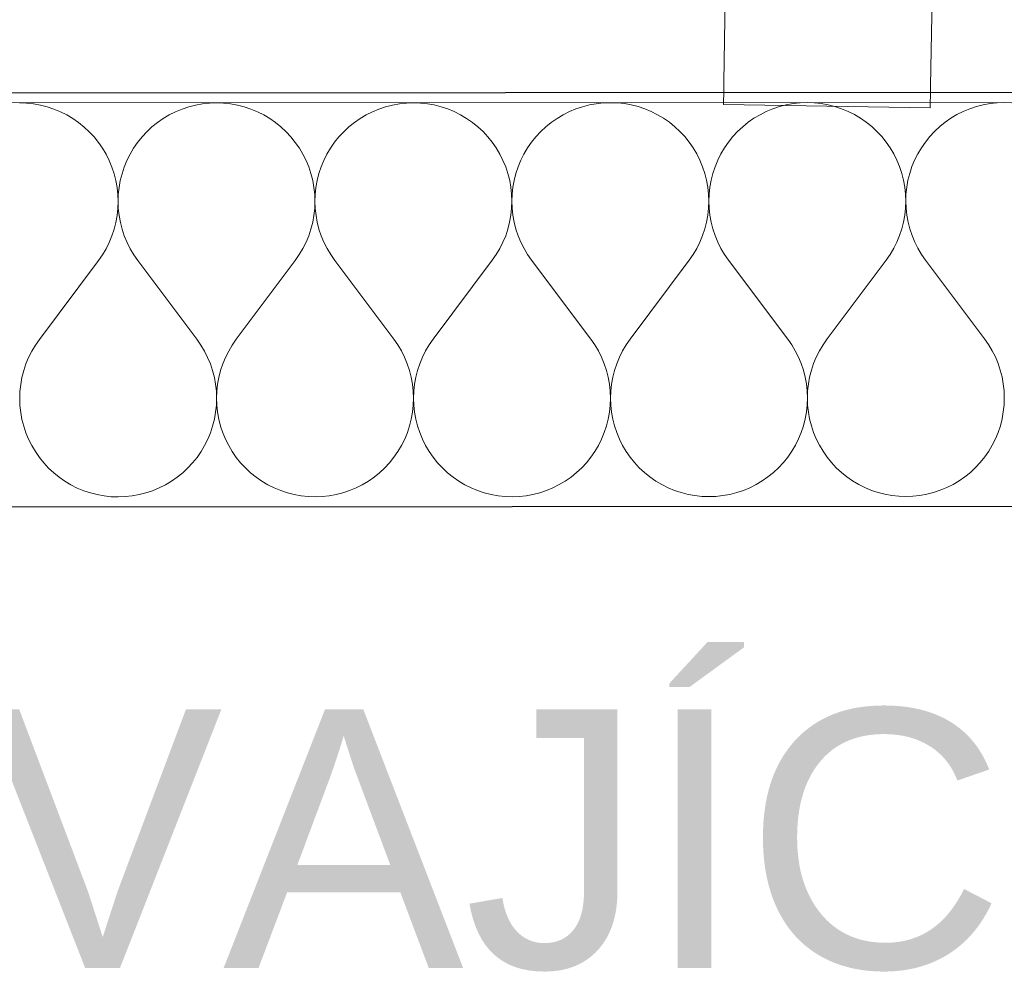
# Model space of a CAD drawing. Header units: millimetres. Extents: x -24674 to 2959, y -2716 to 20653.
# Tile 22 of 161: x -16724 to -16343, y 11 to 380. Entities that reach past the tile are written whole.
import ezdxf

# ---------------------------------------------------------------- set-up
doc = ezdxf.new("R2010")
doc.units = ezdxf.units.MM
doc.header["$MEASUREMENT"] = 0
doc.linetypes.add('Wipeout_Contour', pattern=[1000, 0, -1000])
for name, color, linetype in [('9._POHLED ZÁPADNÍ_1_2D prvky - obecné', 7, 'Continuous'), ('9._POHLED ZÁPADNÍ_1_Anotace - SP', 7, 'Continuous'), ('9._POHLED ZÁPADNÍ_1_Konstrukce - krov', 7, 'Continuous'), ('9._POHLED ZÁPADNÍ_1_Konstrukce - nosné', 7, 'Continuous'), ('9._POHLED ZÁPADNÍ_1_Nové_Konstrukce - nosné', 7, 'Continuous'), ('9._POHLED ZÁPADNÍ_1_Nové_Situace - terén', 7, 'Continuous'), ('9._POHLED ZÁPADNÍ_1_Nové_Výplně - Povrchové', 7, 'Continuous'), ('9._POHLED ZÁPADNÍ_1_Nové_Výplně – Řezové', 7, 'Continuous'), ('9._POHLED ZÁPADNÍ_1_Výplně - Povrchové', 7, 'Continuous'), ('9._POHLED ZÁPADNÍ_1_VÝTAH VAR 1', 7, 'Continuous')]:
    doc.layers.add(name, color=color, linetype=linetype)
doc.styles.add('GENEROVANÝ_STYL_1', font='txt')

# ---------------------------------------------------------------- blocks, each defined once
blk = doc.blocks.new('*X9', base_point=(-27719.5, -6043.99))
at = {"layer": '9._POHLED ZÁPADNÍ_1_Nové_Výplně – Řezové', "color": 21, "linetype": 'Continuous', "lineweight": 20, "true_color": 0xffaaaa}
for p, q in [((-16721.26, 347.63), (-16723.98, 347.72)), ((-16718.55, 347.34), (-16721.26, 347.63)), ((-16715.88, 346.85), (-16718.55, 347.34)), ((-16713.24, 346.18), (-16715.88, 346.85)), ((-16655.89, 346.88), (-16658.52, 346.21)), ((-16653.21, 347.37), (-16655.89, 346.88)), ((-16650.51, 347.66), (-16653.21, 347.37)), ((-16647.79, 347.76), (-16650.51, 347.66)), ((-16645.07, 347.66), (-16647.79, 347.76)), ((-16642.36, 347.37), (-16645.07, 347.66)), ((-16639.69, 346.89), (-16642.36, 347.37)), ((-16637.05, 346.22), (-16639.69, 346.89)), ((-16579.7, 346.92), (-16582.33, 346.24)), ((-16577.02, 347.4), (-16579.7, 346.92)), ((-16574.32, 347.7), (-16577.02, 347.4)), ((-16571.6, 347.79), (-16574.32, 347.7)), ((-16568.88, 347.7), (-16571.6, 347.79)), ((-16566.17, 347.41), (-16568.88, 347.7)), ((-16563.5, 346.93), (-16566.17, 347.41)), ((-16560.86, 346.25), (-16563.5, 346.93)), ((-16503.51, 346.96), (-16506.14, 346.28)), ((-16500.83, 347.44), (-16503.51, 346.96)), ((-16498.13, 347.73), (-16500.83, 347.44)), ((-16495.41, 347.83), (-16498.13, 347.73)), ((-16492.69, 347.73), (-16495.41, 347.83)), ((-16489.98, 347.45), (-16492.69, 347.73)), ((-16487.31, 346.96), (-16489.98, 347.45)), ((-16484.67, 346.29), (-16487.31, 346.96)), ((-16427.32, 346.99), (-16429.95, 346.32)), ((-16424.64, 347.48), (-16427.32, 346.99)), ((-16421.94, 347.77), (-16424.64, 347.48)), ((-16419.22, 347.87), (-16421.94, 347.77)), ((-16416.5, 347.77), (-16419.22, 347.87)), ((-16413.79, 347.48), (-16416.5, 347.77)), ((-16411.12, 347), (-16413.79, 347.48)), ((-16408.48, 346.33), (-16411.12, 347)), ((-16351.13, 347.03), (-16353.76, 346.35)), ((-16348.45, 347.51), (-16351.13, 347.03)), ((-16345.74, 347.81), (-16348.45, 347.51)), ((-16343.03, 347.9), (-16345.74, 347.81)), ((-16340.31, 347.81), (-16343.03, 347.9)), ((-16710.66, 345.32), (-16713.24, 346.18)), ((-16708.15, 344.28), (-16710.66, 345.32)), ((-16705.71, 343.07), (-16708.15, 344.28)), ((-16703.37, 341.68), (-16705.71, 343.07)), ((-16666.05, 343.09), (-16668.39, 341.7)), ((-16663.62, 344.3), (-16666.05, 343.09)), ((-16661.1, 345.35), (-16663.62, 344.3)), ((-16658.52, 346.21), (-16661.1, 345.35)), ((-16634.47, 345.36), (-16637.05, 346.22)), ((-16631.95, 344.32), (-16634.47, 345.36)), ((-16629.52, 343.1), (-16631.95, 344.32)), ((-16627.18, 341.72), (-16629.52, 343.1)), ((-16589.86, 343.12), (-16592.2, 341.73)), ((-16587.43, 344.34), (-16589.86, 343.12)), ((-16584.91, 345.38), (-16587.43, 344.34)), ((-16582.33, 346.24), (-16584.91, 345.38)), ((-16558.28, 345.4), (-16560.86, 346.25)), ((-16555.76, 344.36), (-16558.28, 345.4)), ((-16553.33, 343.14), (-16555.76, 344.36)), ((-16550.99, 341.75), (-16553.33, 343.14)), ((-16513.67, 343.16), (-16516.01, 341.77)), ((-16511.24, 344.38), (-16513.67, 343.16)), ((-16508.72, 345.42), (-16511.24, 344.38)), ((-16506.14, 346.28), (-16508.72, 345.42)), ((-16482.09, 345.43), (-16484.67, 346.29)), ((-16479.57, 344.39), (-16482.09, 345.43)), ((-16477.14, 343.18), (-16479.57, 344.39)), ((-16474.8, 341.79), (-16477.14, 343.18)), ((-16437.48, 343.19), (-16439.82, 341.81)), ((-16435.05, 344.41), (-16437.48, 343.19)), ((-16432.53, 345.46), (-16435.05, 344.41)), ((-16429.95, 346.32), (-16432.53, 345.46)), ((-16405.9, 345.47), (-16408.48, 346.33)), ((-16403.38, 344.43), (-16405.9, 345.47)), ((-16400.95, 343.21), (-16403.38, 344.43)), ((-16398.61, 341.82), (-16400.95, 343.21)), ((-16361.29, 343.23), (-16363.63, 341.84)), ((-16358.86, 344.45), (-16361.29, 343.23)), ((-16356.34, 345.49), (-16358.86, 344.45)), ((-16353.76, 346.35), (-16356.34, 345.49)), ((-16701.14, 340.13), (-16703.37, 341.68)), ((-16699.02, 338.42), (-16701.14, 340.13)), ((-16670.62, 340.14), (-16672.74, 338.43)), ((-16668.39, 341.7), (-16670.62, 340.14)), ((-16624.95, 340.16), (-16627.18, 341.72)), ((-16622.83, 338.46), (-16624.95, 340.16)), ((-16594.43, 340.18), (-16596.55, 338.47)), ((-16592.2, 341.73), (-16594.43, 340.18)), ((-16548.76, 340.2), (-16550.99, 341.75)), ((-16546.64, 338.49), (-16548.76, 340.2)), ((-16518.24, 340.22), (-16520.36, 338.51)), ((-16516.01, 341.77), (-16518.24, 340.22)), ((-16472.57, 340.24), (-16474.8, 341.79)), ((-16470.45, 338.53), (-16472.57, 340.24)), ((-16442.05, 340.25), (-16444.17, 338.54)), ((-16439.82, 341.81), (-16442.05, 340.25)), ((-16396.38, 340.27), (-16398.61, 341.82)), ((-16394.26, 338.57), (-16396.38, 340.27)), ((-16365.86, 340.29), (-16367.98, 338.58)), ((-16363.63, 341.84), (-16365.86, 340.29)), ((-16697.03, 336.57), (-16699.02, 338.42)), ((-16695.17, 334.58), (-16697.03, 336.57)), ((-16674.73, 336.58), (-16676.58, 334.59)), ((-16672.74, 338.43), (-16674.73, 336.58)), ((-16620.84, 336.6), (-16622.83, 338.46)), ((-16618.98, 334.61), (-16620.84, 336.6)), ((-16598.54, 336.61), (-16600.39, 334.62)), ((-16596.55, 338.47), (-16598.54, 336.61)), ((-16544.65, 336.64), (-16546.64, 338.49)), ((-16542.79, 334.65), (-16544.65, 336.64)), ((-16522.35, 336.65), (-16524.2, 334.66)), ((-16520.36, 338.51), (-16522.35, 336.65)), ((-16468.46, 336.68), (-16470.45, 338.53)), ((-16466.6, 334.69), (-16468.46, 336.68)), ((-16446.16, 336.69), (-16448.01, 334.7)), ((-16444.17, 338.54), (-16446.16, 336.69)), ((-16392.27, 336.71), (-16394.26, 338.57)), ((-16390.41, 334.72), (-16392.27, 336.71)), ((-16369.97, 336.72), (-16371.82, 334.73)), ((-16367.98, 338.58), (-16369.97, 336.72)), ((-16693.47, 332.46), (-16695.17, 334.58)), ((-16691.91, 330.22), (-16693.47, 332.46)), ((-16678.29, 332.47), (-16679.84, 330.23)), ((-16676.58, 334.59), (-16678.29, 332.47)), ((-16617.28, 332.49), (-16618.98, 334.61)), ((-16615.72, 330.26), (-16617.28, 332.49)), ((-16602.1, 332.5), (-16603.65, 330.27)), ((-16600.39, 334.62), (-16602.1, 332.5)), ((-16541.08, 332.53), (-16542.79, 334.65)), ((-16539.53, 330.3), (-16541.08, 332.53)), ((-16525.91, 332.54), (-16527.45, 330.3)), ((-16524.2, 334.66), (-16525.91, 332.54)), ((-16464.89, 332.57), (-16466.6, 334.69)), ((-16463.34, 330.33), (-16464.89, 332.57)), ((-16449.71, 332.58), (-16451.26, 330.34)), ((-16448.01, 334.7), (-16449.71, 332.58)), ((-16388.7, 332.6), (-16390.41, 334.72)), ((-16387.15, 330.37), (-16388.7, 332.6)), ((-16373.52, 332.61), (-16375.07, 330.38)), ((-16371.82, 334.73), (-16373.52, 332.61)), ((-16690.53, 327.88), (-16691.91, 330.22)), ((-16689.31, 325.45), (-16690.53, 327.88)), ((-16681.22, 327.89), (-16682.44, 325.45)), ((-16679.84, 330.23), (-16681.22, 327.89)), ((-16614.34, 327.92), (-16615.72, 330.26)), ((-16613.12, 325.49), (-16614.34, 327.92)), ((-16605.03, 327.93), (-16606.25, 325.49)), ((-16603.65, 330.27), (-16605.03, 327.93)), ((-16538.14, 327.96), (-16539.53, 330.3)), ((-16536.93, 325.52), (-16538.14, 327.96)), ((-16528.84, 327.96), (-16530.06, 325.53)), ((-16527.45, 330.3), (-16528.84, 327.96)), ((-16461.95, 327.99), (-16463.34, 330.33)), ((-16460.74, 325.56), (-16461.95, 327.99)), ((-16452.65, 328), (-16453.87, 325.56)), ((-16451.26, 330.34), (-16452.65, 328)), ((-16385.76, 328.03), (-16387.15, 330.37)), ((-16384.55, 325.6), (-16385.76, 328.03)), ((-16376.46, 328.03), (-16377.68, 325.6)), ((-16375.07, 330.38), (-16376.46, 328.03)), ((-16688.27, 322.94), (-16689.31, 325.45)), ((-16682.44, 325.45), (-16683.48, 322.94)), ((-16612.08, 322.97), (-16613.12, 325.49)), ((-16606.25, 325.49), (-16607.29, 322.98)), ((-16535.89, 323.01), (-16536.93, 325.52)), ((-16530.06, 325.53), (-16531.09, 323.01)), ((-16459.7, 323.05), (-16460.74, 325.56)), ((-16453.87, 325.56), (-16454.9, 323.05)), ((-16383.5, 323.08), (-16384.55, 325.6)), ((-16377.68, 325.6), (-16378.71, 323.09)), ((-16687.41, 320.36), (-16688.27, 322.94)), ((-16686.73, 317.72), (-16687.41, 320.36)), ((-16684.33, 320.36), (-16685, 317.72)), ((-16683.48, 322.94), (-16684.33, 320.36)), ((-16611.22, 320.39), (-16612.08, 322.97)), ((-16610.54, 317.76), (-16611.22, 320.39)), ((-16608.14, 320.39), (-16608.81, 317.76)), ((-16607.29, 322.98), (-16608.14, 320.39)), ((-16535.03, 320.43), (-16535.89, 323.01)), ((-16534.35, 317.79), (-16535.03, 320.43)), ((-16531.95, 320.43), (-16532.62, 317.79)), ((-16531.09, 323.01), (-16531.95, 320.43)), ((-16458.84, 320.47), (-16459.7, 323.05)), ((-16458.16, 317.83), (-16458.84, 320.47)), ((-16455.76, 320.47), (-16456.43, 317.83)), ((-16454.9, 323.05), (-16455.76, 320.47)), ((-16382.65, 320.5), (-16383.5, 323.08)), ((-16381.97, 317.87), (-16382.65, 320.5)), ((-16379.57, 320.5), (-16380.24, 317.87)), ((-16378.71, 323.09), (-16379.57, 320.5)), ((-16686.25, 315.04), (-16686.73, 317.72)), ((-16685, 317.72), (-16685.48, 315.04)), ((-16610.06, 315.08), (-16610.54, 317.76)), ((-16608.81, 317.76), (-16609.29, 315.08)), ((-16533.87, 315.12), (-16534.35, 317.79)), ((-16532.62, 317.79), (-16533.1, 315.12)), ((-16457.68, 315.15), (-16458.16, 317.83)), ((-16456.43, 317.83), (-16456.91, 315.15)), ((-16381.49, 315.19), (-16381.97, 317.87)), ((-16380.24, 317.87), (-16380.72, 315.19)), ((-16685.96, 312.34), (-16686.25, 315.04)), ((-16685.48, 315.04), (-16685.77, 312.34)), ((-16609.77, 312.37), (-16610.06, 315.08)), ((-16609.29, 315.08), (-16609.58, 312.37)), ((-16533.58, 312.41), (-16533.87, 315.12)), ((-16533.48, 309.69), (-16533.58, 312.41)), ((-16533.39, 312.41), (-16533.48, 309.69)), ((-16533.1, 315.12), (-16533.39, 312.41)), ((-16457.39, 312.45), (-16457.68, 315.15)), ((-16457.29, 309.73), (-16457.39, 312.45)), ((-16457.2, 312.45), (-16457.29, 309.73)), ((-16456.91, 315.15), (-16457.2, 312.45)), ((-16381.2, 312.48), (-16381.49, 315.19)), ((-16381.1, 309.77), (-16381.2, 312.48)), ((-16381.01, 312.48), (-16381.1, 309.77)), ((-16380.72, 315.19), (-16381.01, 312.48)), ((-16685.86, 309.62), (-16685.96, 312.34)), ((-16685.96, 306.9), (-16685.86, 309.62)), ((-16685.77, 312.34), (-16685.86, 309.62)), ((-16685.86, 309.62), (-16685.76, 306.9)), ((-16609.67, 309.66), (-16609.77, 312.37)), ((-16609.77, 306.94), (-16609.67, 309.66)), ((-16609.58, 312.37), (-16609.67, 309.66)), ((-16609.67, 309.66), (-16609.57, 306.94)), ((-16533.58, 306.97), (-16533.48, 309.69)), ((-16533.48, 309.69), (-16533.38, 306.97)), ((-16457.39, 307.01), (-16457.29, 309.73)), ((-16457.29, 309.73), (-16457.19, 307.01)), ((-16381.2, 307.05), (-16381.1, 309.77)), ((-16381.1, 309.77), (-16381, 307.05)), ((-16686.25, 304.2), (-16685.96, 306.9)), ((-16685.76, 306.9), (-16685.47, 304.2)), ((-16610.06, 304.23), (-16609.77, 306.94)), ((-16609.57, 306.94), (-16609.28, 304.23)), ((-16533.87, 304.27), (-16533.58, 306.97)), ((-16533.38, 306.97), (-16533.09, 304.27)), ((-16457.68, 304.31), (-16457.39, 307.01)), ((-16457.19, 307.01), (-16456.9, 304.31)), ((-16381.49, 304.34), (-16381.2, 307.05)), ((-16381, 307.05), (-16380.71, 304.34)), ((-16687.41, 298.88), (-16686.74, 301.52)), ((-16686.74, 301.52), (-16686.25, 304.2)), ((-16685.47, 304.2), (-16684.98, 301.52)), ((-16684.98, 301.52), (-16684.31, 298.88)), ((-16611.22, 298.92), (-16610.55, 301.56)), ((-16610.55, 301.56), (-16610.06, 304.23)), ((-16609.28, 304.23), (-16608.79, 301.56)), ((-16608.79, 301.56), (-16608.12, 298.92)), ((-16535.03, 298.96), (-16534.36, 301.59)), ((-16534.36, 301.59), (-16533.87, 304.27)), ((-16533.09, 304.27), (-16532.6, 301.59)), ((-16532.6, 301.59), (-16531.93, 298.96)), ((-16458.84, 298.99), (-16458.17, 301.63)), ((-16458.17, 301.63), (-16457.68, 304.31)), ((-16456.9, 304.31), (-16456.41, 301.63)), ((-16456.41, 301.63), (-16455.74, 298.99)), ((-16382.65, 299.03), (-16381.98, 301.66)), ((-16381.98, 301.66), (-16381.49, 304.34)), ((-16380.71, 304.34), (-16380.22, 301.67)), ((-16380.22, 301.67), (-16379.55, 299.03)), ((-16688.27, 296.3), (-16687.41, 298.88)), ((-16684.31, 298.88), (-16683.45, 296.3)), ((-16612.08, 296.34), (-16611.22, 298.92)), ((-16608.12, 298.92), (-16607.26, 296.34)), ((-16535.89, 296.37), (-16535.03, 298.96)), ((-16531.93, 298.96), (-16531.07, 296.38)), ((-16459.7, 296.41), (-16458.84, 298.99)), ((-16455.74, 298.99), (-16454.87, 296.41)), ((-16383.51, 296.45), (-16382.65, 299.03)), ((-16379.55, 299.03), (-16378.68, 296.45)), ((-16690.53, 291.36), (-16689.31, 293.79)), ((-16689.31, 293.79), (-16688.27, 296.3)), ((-16683.45, 296.3), (-16682.4, 293.79)), ((-16682.4, 293.79), (-16681.18, 291.36)), ((-16614.34, 291.39), (-16613.12, 293.83)), ((-16613.12, 293.83), (-16612.08, 296.34)), ((-16607.26, 296.34), (-16606.21, 293.83)), ((-16606.21, 293.83), (-16604.99, 291.4)), ((-16538.15, 291.43), (-16536.93, 293.86)), ((-16536.93, 293.86), (-16535.89, 296.37)), ((-16531.07, 296.38), (-16530.02, 293.87)), ((-16530.02, 293.87), (-16528.8, 291.43)), ((-16461.96, 291.47), (-16460.74, 293.9)), ((-16460.74, 293.9), (-16459.7, 296.41)), ((-16454.87, 296.41), (-16453.83, 293.9)), ((-16453.83, 293.9), (-16452.61, 291.47)), ((-16385.77, 291.5), (-16384.55, 293.93)), ((-16384.55, 293.93), (-16383.51, 296.45)), ((-16378.68, 296.45), (-16377.64, 293.94)), ((-16377.64, 293.94), (-16376.42, 291.51)), ((-16691.92, 289.02), (-16690.53, 291.36)), ((-16681.18, 291.36), (-16679.79, 289.02)), ((-16615.73, 289.05), (-16614.34, 291.39)), ((-16604.99, 291.4), (-16603.6, 289.06)), ((-16539.54, 289.09), (-16538.15, 291.43)), ((-16528.8, 291.43), (-16527.41, 289.1)), ((-16463.35, 289.13), (-16461.96, 291.47)), ((-16452.61, 291.47), (-16451.22, 289.13)), ((-16387.16, 289.16), (-16385.77, 291.5)), ((-16376.42, 291.51), (-16375.03, 289.17)), ((-16693.47, 286.78), (-16716.32, 256.3)), ((-16693.47, 286.78), (-16691.92, 289.02)), ((-16679.79, 289.02), (-16678.23, 286.79)), ((-16678.23, 286.79), (-16655.36, 256.33)), ((-16617.28, 286.82), (-16640.12, 256.33)), ((-16617.28, 286.82), (-16615.73, 289.05)), ((-16603.6, 289.06), (-16602.04, 286.83)), ((-16602.04, 286.83), (-16579.17, 256.36)), ((-16541.09, 286.86), (-16563.93, 256.37)), ((-16541.09, 286.86), (-16539.54, 289.09)), ((-16527.41, 289.1), (-16525.85, 286.86)), ((-16525.85, 286.86), (-16502.98, 256.4)), ((-16464.9, 286.89), (-16487.74, 256.41)), ((-16464.9, 286.89), (-16463.35, 289.13)), ((-16451.22, 289.13), (-16449.66, 286.9)), ((-16449.66, 286.9), (-16426.79, 256.43)), ((-16388.71, 286.93), (-16411.55, 256.44)), ((-16388.71, 286.93), (-16387.16, 289.16)), ((-16375.03, 289.17), (-16373.47, 286.94)), ((-16373.47, 286.94), (-16350.6, 256.47)), ((-16716.32, 256.3), (-16717.87, 254.06)), ((-16653.81, 254.09), (-16655.36, 256.33)), ((-16640.12, 256.33), (-16641.68, 254.1)), ((-16577.62, 254.13), (-16579.17, 256.36)), ((-16563.93, 256.37), (-16565.49, 254.14)), ((-16501.43, 254.17), (-16502.98, 256.4)), ((-16487.74, 256.41), (-16489.3, 254.17)), ((-16425.24, 254.2), (-16426.79, 256.43)), ((-16411.55, 256.44), (-16413.11, 254.21)), ((-16349.05, 254.24), (-16350.6, 256.47)), ((-16719.26, 251.72), (-16720.48, 249.29)), ((-16717.87, 254.06), (-16719.26, 251.72)), ((-16652.42, 251.75), (-16653.81, 254.09)), ((-16651.2, 249.32), (-16652.42, 251.75)), ((-16643.07, 251.76), (-16644.29, 249.33)), ((-16641.68, 254.1), (-16643.07, 251.76)), ((-16576.23, 251.79), (-16577.62, 254.13)), ((-16575.01, 249.36), (-16576.23, 251.79)), ((-16566.88, 251.8), (-16568.09, 249.36)), ((-16565.49, 254.14), (-16566.88, 251.8)), ((-16500.04, 251.83), (-16501.43, 254.17)), ((-16498.82, 249.4), (-16500.04, 251.83)), ((-16490.69, 251.83), (-16491.9, 249.4)), ((-16489.3, 254.17), (-16490.69, 251.83)), ((-16423.85, 251.86), (-16425.24, 254.2)), ((-16422.62, 249.43), (-16423.85, 251.86)), ((-16414.5, 251.87), (-16415.71, 249.44)), ((-16413.11, 254.21), (-16414.5, 251.87)), ((-16347.66, 251.9), (-16349.05, 254.24)), ((-16346.43, 249.47), (-16347.66, 251.9)), ((-16720.48, 249.29), (-16721.52, 246.78)), ((-16650.15, 246.81), (-16651.2, 249.32)), ((-16644.29, 249.33), (-16645.33, 246.81)), ((-16573.96, 246.85), (-16575.01, 249.36)), ((-16568.09, 249.36), (-16569.14, 246.85)), ((-16497.77, 246.88), (-16498.82, 249.4)), ((-16491.9, 249.4), (-16492.95, 246.89)), ((-16421.58, 246.92), (-16422.62, 249.43)), ((-16415.71, 249.44), (-16416.76, 246.92)), ((-16345.39, 246.96), (-16346.43, 249.47)), ((-16722.38, 244.2), (-16723.05, 241.56)), ((-16721.52, 246.78), (-16722.38, 244.2)), ((-16649.29, 244.23), (-16650.15, 246.81)), ((-16648.61, 241.6), (-16649.29, 244.23)), ((-16646.19, 244.23), (-16646.86, 241.6)), ((-16645.33, 246.81), (-16646.19, 244.23)), ((-16573.1, 244.27), (-16573.96, 246.85)), ((-16572.42, 241.63), (-16573.1, 244.27)), ((-16570, 244.27), (-16570.67, 241.63)), ((-16569.14, 246.85), (-16570, 244.27)), ((-16496.91, 244.3), (-16497.77, 246.88)), ((-16496.23, 241.67), (-16496.91, 244.3)), ((-16493.81, 244.31), (-16494.48, 241.67)), ((-16492.95, 246.89), (-16493.81, 244.31)), ((-16420.72, 244.34), (-16421.58, 246.92)), ((-16420.04, 241.71), (-16420.72, 244.34)), ((-16417.62, 244.34), (-16418.29, 241.71)), ((-16416.76, 246.92), (-16417.62, 244.34)), ((-16344.53, 244.38), (-16345.39, 246.96)), ((-16343.85, 241.74), (-16344.53, 244.38)), ((-16723.05, 241.56), (-16723.53, 238.88)), ((-16648.13, 238.92), (-16648.61, 241.6)), ((-16646.86, 241.6), (-16647.34, 238.92)), ((-16571.94, 238.96), (-16572.42, 241.63)), ((-16570.67, 241.63), (-16571.15, 238.96)), ((-16495.75, 238.99), (-16496.23, 241.67)), ((-16494.48, 241.67), (-16494.96, 238.99)), ((-16419.56, 239.03), (-16420.04, 241.71)), ((-16418.29, 241.71), (-16418.77, 239.03)), ((-16343.37, 239.07), (-16343.85, 241.74)), ((-16723.53, 238.88), (-16723.83, 236.18)), ((-16647.83, 236.21), (-16648.13, 238.92)), ((-16647.73, 233.5), (-16647.83, 236.21)), ((-16647.64, 236.21), (-16647.73, 233.5)), ((-16647.34, 238.92), (-16647.64, 236.21)), ((-16571.64, 236.25), (-16571.94, 238.96)), ((-16571.54, 233.53), (-16571.64, 236.25)), ((-16571.45, 236.25), (-16571.54, 233.53)), ((-16571.15, 238.96), (-16571.45, 236.25)), ((-16495.45, 236.29), (-16495.75, 238.99)), ((-16495.35, 233.57), (-16495.45, 236.29)), ((-16495.25, 236.29), (-16495.35, 233.57)), ((-16494.96, 238.99), (-16495.25, 236.29)), ((-16419.26, 236.32), (-16419.56, 239.03)), ((-16419.16, 233.61), (-16419.26, 236.32)), ((-16419.06, 236.32), (-16419.16, 233.61)), ((-16418.77, 239.03), (-16419.06, 236.32)), ((-16343.07, 236.36), (-16343.37, 239.07)), ((-16342.97, 233.64), (-16343.07, 236.36)), ((-16723.83, 236.18), (-16723.92, 233.46)), ((-16723.92, 233.46), (-16723.83, 230.74)), ((-16647.83, 230.78), (-16647.73, 233.5)), ((-16647.73, 233.5), (-16647.64, 230.78)), ((-16571.64, 230.81), (-16571.54, 233.53)), ((-16571.54, 233.53), (-16571.45, 230.81)), ((-16495.45, 230.85), (-16495.35, 233.57)), ((-16495.35, 233.57), (-16495.26, 230.85)), ((-16419.26, 230.89), (-16419.16, 233.61)), ((-16419.16, 233.61), (-16419.06, 230.89)), ((-16343.07, 230.92), (-16342.97, 233.64)), ((-16723.83, 230.74), (-16723.54, 228.04)), ((-16648.12, 228.07), (-16647.83, 230.78)), ((-16647.64, 230.78), (-16647.35, 228.07)), ((-16571.92, 228.11), (-16571.64, 230.81)), ((-16571.45, 230.81), (-16571.16, 228.11)), ((-16495.73, 228.15), (-16495.45, 230.85)), ((-16495.26, 230.85), (-16494.96, 228.15)), ((-16419.54, 228.18), (-16419.26, 230.89)), ((-16419.06, 230.89), (-16418.77, 228.18)), ((-16343.35, 228.22), (-16343.07, 230.92)), ((-16723.54, 228.04), (-16723.05, 225.36)), ((-16723.05, 225.36), (-16722.38, 222.72)), ((-16649.27, 222.76), (-16648.6, 225.39)), ((-16648.6, 225.39), (-16648.12, 228.07)), ((-16647.35, 228.07), (-16646.86, 225.4)), ((-16646.86, 225.4), (-16646.19, 222.76)), ((-16573.07, 222.79), (-16572.4, 225.43)), ((-16572.4, 225.43), (-16571.92, 228.11)), ((-16571.16, 228.11), (-16570.67, 225.43)), ((-16570.67, 225.43), (-16570, 222.8)), ((-16496.88, 222.83), (-16496.21, 225.47)), ((-16496.21, 225.47), (-16495.73, 228.15)), ((-16494.96, 228.15), (-16494.48, 225.47)), ((-16494.48, 225.47), (-16493.81, 222.83)), ((-16420.69, 222.87), (-16420.02, 225.5)), ((-16420.02, 225.5), (-16419.54, 228.18)), ((-16418.77, 228.18), (-16418.29, 225.5)), ((-16418.29, 225.5), (-16417.62, 222.87)), ((-16344.5, 222.9), (-16343.83, 225.54)), ((-16343.83, 225.54), (-16343.35, 228.22)), ((-16722.38, 222.72), (-16721.52, 220.14)), ((-16650.12, 220.18), (-16649.27, 222.76)), ((-16646.19, 222.76), (-16645.33, 220.18)), ((-16573.93, 220.21), (-16573.07, 222.79)), ((-16570, 222.8), (-16569.14, 220.21)), ((-16497.74, 220.25), (-16496.88, 222.83)), ((-16493.81, 222.83), (-16492.95, 220.25)), ((-16421.55, 220.29), (-16420.69, 222.87)), ((-16417.62, 222.87), (-16416.76, 220.29)), ((-16345.36, 220.32), (-16344.5, 222.9)), ((-16721.52, 220.14), (-16720.48, 217.63)), ((-16720.48, 217.63), (-16719.26, 215.19)), ((-16652.38, 215.23), (-16651.16, 217.66)), ((-16651.16, 217.66), (-16650.12, 220.18)), ((-16645.33, 220.18), (-16644.29, 217.66)), ((-16644.29, 217.66), (-16643.07, 215.23)), ((-16576.19, 215.26), (-16574.97, 217.7)), ((-16574.97, 217.7), (-16573.93, 220.21)), ((-16569.14, 220.21), (-16568.1, 217.7)), ((-16568.1, 217.7), (-16566.88, 215.27)), ((-16500, 215.3), (-16498.78, 217.73)), ((-16498.78, 217.73), (-16497.74, 220.25)), ((-16492.95, 220.25), (-16491.91, 217.74)), ((-16491.91, 217.74), (-16490.69, 215.3)), ((-16423.8, 215.34), (-16422.59, 217.77)), ((-16422.59, 217.77), (-16421.55, 220.29)), ((-16416.76, 220.29), (-16415.72, 217.77)), ((-16415.72, 217.77), (-16414.5, 215.34)), ((-16347.61, 215.37), (-16346.4, 217.81)), ((-16346.4, 217.81), (-16345.36, 220.32)), ((-16719.26, 215.19), (-16717.87, 212.86)), ((-16653.76, 212.89), (-16652.38, 215.23)), ((-16643.07, 215.23), (-16641.68, 212.89)), ((-16577.57, 212.92), (-16576.19, 215.26)), ((-16566.88, 215.27), (-16565.49, 212.93)), ((-16501.38, 212.96), (-16500, 215.3)), ((-16490.69, 215.3), (-16489.3, 212.97)), ((-16425.19, 213), (-16423.8, 215.34)), ((-16414.5, 215.34), (-16413.11, 213)), ((-16349, 213.03), (-16347.61, 215.37)), ((-16717.87, 212.86), (-16716.32, 210.62)), ((-16716.32, 210.62), (-16714.62, 208.5)), ((-16657.02, 208.53), (-16655.31, 210.65)), ((-16655.31, 210.65), (-16653.76, 212.89)), ((-16641.68, 212.89), (-16640.13, 210.66)), ((-16640.13, 210.66), (-16638.43, 208.54)), ((-16580.83, 208.57), (-16579.12, 210.69)), ((-16579.12, 210.69), (-16577.57, 212.92)), ((-16565.49, 212.93), (-16563.94, 210.69)), ((-16563.94, 210.69), (-16562.23, 208.58)), ((-16504.64, 208.6), (-16502.93, 210.72)), ((-16502.93, 210.72), (-16501.38, 212.96)), ((-16489.3, 212.97), (-16487.75, 210.73)), ((-16487.75, 210.73), (-16486.04, 208.61)), ((-16428.45, 208.64), (-16426.74, 210.76)), ((-16426.74, 210.76), (-16425.19, 213)), ((-16413.11, 213), (-16411.56, 210.77)), ((-16411.56, 210.77), (-16409.85, 208.65)), ((-16352.26, 208.68), (-16350.55, 210.8)), ((-16350.55, 210.8), (-16349, 213.03)), ((-16714.62, 208.5), (-16712.76, 206.51)), ((-16712.76, 206.51), (-16710.77, 204.66)), ((-16660.86, 204.68), (-16658.87, 206.54)), ((-16658.87, 206.54), (-16657.02, 208.53)), ((-16638.43, 208.54), (-16636.57, 206.55)), ((-16636.57, 206.55), (-16634.58, 204.69)), ((-16584.67, 204.72), (-16582.68, 206.57)), ((-16582.68, 206.57), (-16580.83, 208.57)), ((-16562.23, 208.58), (-16560.38, 206.58)), ((-16560.38, 206.58), (-16558.39, 204.73)), ((-16508.48, 204.76), (-16506.49, 206.61)), ((-16506.49, 206.61), (-16504.64, 208.6)), ((-16486.04, 208.61), (-16484.19, 206.62)), ((-16484.19, 206.62), (-16482.2, 204.77)), ((-16432.29, 204.79), (-16430.3, 206.65)), ((-16430.3, 206.65), (-16428.45, 208.64)), ((-16409.85, 208.65), (-16408, 206.66)), ((-16408, 206.66), (-16406.01, 204.8)), ((-16356.1, 204.83), (-16354.11, 206.68)), ((-16354.11, 206.68), (-16352.26, 208.68)), ((-16710.77, 204.66), (-16708.65, 202.95)), ((-16708.65, 202.95), (-16706.42, 201.4)), ((-16665.21, 201.42), (-16662.98, 202.97)), ((-16662.98, 202.97), (-16660.86, 204.68)), ((-16634.58, 204.69), (-16632.46, 202.99)), ((-16632.46, 202.99), (-16630.23, 201.44)), ((-16589.02, 201.46), (-16586.79, 203.01)), ((-16586.79, 203.01), (-16584.67, 204.72)), ((-16558.39, 204.73), (-16556.27, 203.02)), ((-16556.27, 203.02), (-16554.04, 201.47)), ((-16512.83, 201.49), (-16510.6, 203.05)), ((-16510.6, 203.05), (-16508.48, 204.76)), ((-16482.2, 204.77), (-16480.08, 203.06)), ((-16480.08, 203.06), (-16477.84, 201.51)), ((-16436.64, 201.53), (-16434.4, 203.08)), ((-16434.4, 203.08), (-16432.29, 204.79)), ((-16406.01, 204.8), (-16403.89, 203.1)), ((-16403.89, 203.1), (-16401.65, 201.55)), ((-16360.45, 201.57), (-16358.21, 203.12)), ((-16358.21, 203.12), (-16356.1, 204.83)), ((-16706.42, 201.4), (-16704.08, 200.01)), ((-16704.08, 200.01), (-16701.64, 198.8)), ((-16701.64, 198.8), (-16699.13, 197.76)), ((-16672.49, 197.77), (-16669.98, 198.81)), ((-16669.98, 198.81), (-16667.55, 200.03)), ((-16667.55, 200.03), (-16665.21, 201.42)), ((-16630.23, 201.44), (-16627.89, 200.05)), ((-16627.89, 200.05), (-16625.45, 198.83)), ((-16625.45, 198.83), (-16622.94, 197.79)), ((-16596.3, 197.81), (-16593.79, 198.85)), ((-16593.79, 198.85), (-16591.36, 200.07)), ((-16591.36, 200.07), (-16589.02, 201.46)), ((-16554.04, 201.47), (-16551.7, 200.09)), ((-16551.7, 200.09), (-16549.26, 198.87)), ((-16549.26, 198.87), (-16546.75, 197.83)), ((-16520.11, 197.84), (-16517.6, 198.88)), ((-16517.6, 198.88), (-16515.17, 200.1)), ((-16515.17, 200.1), (-16512.83, 201.49)), ((-16477.84, 201.51), (-16475.5, 200.12)), ((-16475.5, 200.12), (-16473.07, 198.91)), ((-16473.07, 198.91), (-16470.56, 197.87)), ((-16443.92, 197.88), (-16441.41, 198.92)), ((-16441.41, 198.92), (-16438.98, 200.14)), ((-16438.98, 200.14), (-16436.64, 201.53)), ((-16401.65, 201.55), (-16399.31, 200.16)), ((-16399.31, 200.16), (-16396.88, 198.94)), ((-16396.88, 198.94), (-16394.37, 197.9)), ((-16367.73, 197.91), (-16365.22, 198.96)), ((-16365.22, 198.96), (-16362.79, 200.18)), ((-16362.79, 200.18), (-16360.45, 201.57)), ((-16699.13, 197.76), (-16696.55, 196.9)), ((-16696.55, 196.9), (-16693.91, 196.23)), ((-16693.91, 196.23), (-16691.23, 195.74)), ((-16691.23, 195.74), (-16688.53, 195.45)), ((-16688.53, 195.45), (-16685.81, 195.36)), ((-16685.81, 195.36), (-16683.09, 195.46)), ((-16683.09, 195.46), (-16680.39, 195.75)), ((-16680.39, 195.75), (-16677.71, 196.23)), ((-16677.71, 196.23), (-16675.07, 196.91)), ((-16675.07, 196.91), (-16672.49, 197.77)), ((-16622.94, 197.79), (-16620.36, 196.93)), ((-16620.36, 196.93), (-16617.72, 196.26)), ((-16617.72, 196.26), (-16615.04, 195.78)), ((-16615.04, 195.78), (-16612.34, 195.49)), ((-16612.34, 195.49), (-16609.62, 195.39)), ((-16609.62, 195.39), (-16606.9, 195.49)), ((-16606.9, 195.49), (-16604.2, 195.79)), ((-16604.2, 195.79), (-16601.52, 196.27)), ((-16601.52, 196.27), (-16598.88, 196.94)), ((-16598.88, 196.94), (-16596.3, 197.81)), ((-16546.75, 197.83), (-16544.17, 196.97)), ((-16544.17, 196.97), (-16541.53, 196.3)), ((-16541.53, 196.3), (-16538.85, 195.82)), ((-16538.85, 195.82), (-16536.15, 195.53)), ((-16536.15, 195.53), (-16533.43, 195.43)), ((-16533.43, 195.43), (-16530.71, 195.53)), ((-16530.71, 195.53), (-16528.01, 195.82)), ((-16528.01, 195.82), (-16525.33, 196.31)), ((-16525.33, 196.31), (-16522.69, 196.98)), ((-16522.69, 196.98), (-16520.11, 197.84)), ((-16470.56, 197.87), (-16467.98, 197.01)), ((-16467.98, 197.01), (-16465.34, 196.34)), ((-16465.34, 196.34), (-16462.66, 195.85)), ((-16462.66, 195.85), (-16459.96, 195.56)), ((-16459.96, 195.56), (-16457.24, 195.47)), ((-16457.24, 195.47), (-16454.52, 195.57)), ((-16454.52, 195.57), (-16451.82, 195.86)), ((-16451.82, 195.86), (-16449.14, 196.34)), ((-16449.14, 196.34), (-16446.5, 197.02)), ((-16446.5, 197.02), (-16443.92, 197.88)), ((-16394.37, 197.9), (-16391.79, 197.04)), ((-16391.79, 197.04), (-16389.15, 196.37)), ((-16389.15, 196.37), (-16386.47, 195.89)), ((-16386.47, 195.89), (-16383.77, 195.6)), ((-16383.77, 195.6), (-16381.05, 195.5)), ((-16381.05, 195.5), (-16378.33, 195.6)), ((-16378.33, 195.6), (-16375.62, 195.9)), ((-16375.62, 195.9), (-16372.95, 196.38)), ((-16372.95, 196.38), (-16370.31, 197.05)), ((-16370.31, 197.05), (-16367.73, 197.91))]:
    blk.add_line(p, q, dxfattribs=at)

msp = doc.modelspace()

# ---------------------------------------------------------------- hatches: boundary and pattern name
at = {"layer": '9._POHLED ZÁPADNÍ_1_Nové_Situace - terén', "linetype": 'Continuous', "lineweight": 0, "true_color": 0xfed4d4}
msp.add_hatch(color=254, dxfattribs=at).paths.add_polyline_path([(-20142.43, 2682.34), (-20183.55, 346.74), (-15902.04, 348.04), (-16017.44, 349.73), (-16015.08, 511.79), (-16234.47, 512.68), (-16235.75, 429.96), (-16395.73, 432.45), (-16394.48, 513.33), (-20103.77, 528.31), (-20103.2, 668.3), (-20031.2, 668.01), (-19999.86, 2682.35)])
msp.add_hatch(color=254, dxfattribs=at).paths.add_polyline_path([(-20142.43, 2682.34), (-20183.55, 346.74), (-15902.04, 348.04), (-16017.44, 349.73), (-16015.08, 511.79), (-16234.47, 512.68), (-16235.75, 429.96), (-16395.73, 432.45), (-16394.48, 513.33), (-20103.77, 528.31), (-20103.2, 668.3), (-20031.2, 668.01), (-19999.86, 2682.35)])

# ---------------------------------------------------------------- linework, layer by layer
at = {"layer": '9._POHLED ZÁPADNÍ_1_Nové_Situace - terén', "color": 1, "linetype": 'Continuous', "lineweight": 25, "flags": 128}
msp.add_lwpolyline([(-20142.43, 2682.34), (-20183.55, 346.74), (-15902.04, 348.04), (-16017.44, 349.73), (-16015.08, 511.79), (-16234.47, 512.68), (-16235.75, 429.96), (-16395.73, 432.45), (-16394.48, 513.33), (-20103.77, 528.31), (-20103.2, 668.3), (-20031.2, 668.01), (-19999.86, 2682.35)], close=True, dxfattribs=at)
msp.add_lwpolyline([(-20142.43, 2682.34), (-20183.55, 346.74), (-15902.04, 348.04), (-16017.44, 349.73), (-16015.08, 511.79), (-16234.47, 512.68), (-16235.75, 429.96), (-16395.73, 432.45), (-16394.48, 513.33), (-20103.77, 528.31), (-20103.2, 668.3), (-20031.2, 668.01), (-19999.86, 2682.35)], close=True, dxfattribs=at)

# ---------------------------------------------------------------- texts
at = {"layer": '9._POHLED ZÁPADNÍ_1_Anotace - SP', "color": 1, "linetype": 'Continuous', "lineweight": 25, "insert": (-17786.23, 62.5), "char_height": 100, "attachment_point": 5, "style": 'GENEROVANÝ_STYL_1'}
msp.add_mtext('\\A1;{\\pqc;\\fArial|b0|i0|c238|p38;NAPOJENÍ NOVÉ POZEDNICE NA STÁVAJÍCÍ}', dxfattribs=at)

# ---------------------------------------------------------------- next in the draw order: wipeouts: each hides what was drawn before it
at = {"color": 254, "linetype": 'Wipeout_Contour', "lineweight": 0, "ltscale": 72995.383912}
msp.add_wipeout([(-20484.72, 189.72), (-16009.88, 191.87), (-16009.96, 351.87), (-20481.93, 349.73)], dxfattribs=at).dxf.layer = '9._POHLED ZÁPADNÍ_1_Nové_Výplně - Povrchové'

# ---------------------------------------------------------------- next in the draw order: linework, layer by layer
at = {"layer": '9._POHLED ZÁPADNÍ_1_Nové_Konstrukce - nosné', "color": 1, "linetype": 'Continuous', "lineweight": 25, "flags": 128}
for points in [[(-16009.96, 351.87), (-20481.93, 349.73)], [(-20484.72, 189.72), (-16009.88, 191.87)]]:
    msp.add_lwpolyline(points, dxfattribs=at)

# ---------------------------------------------------------------- next in the draw order: wipeouts: each hides what was drawn before it
at = {"color": 254, "linetype": 'Wipeout_Contour', "lineweight": 0, "ltscale": 72102.487205}
msp.add_wipeout([(-20184.46, 348.52), (-15847.42, 349.83), (-15847.54, 749.83), (-20184.58, 748.52)], dxfattribs=at).dxf.layer = '9._POHLED ZÁPADNÍ_1_Výplně - Povrchové'

# ---------------------------------------------------------------- next in the draw order: linework, layer by layer
at = {"layer": '9._POHLED ZÁPADNÍ_1_Konstrukce - nosné', "color": 251, "linetype": 'Continuous', "lineweight": 20, "true_color": 0x6a6a6a, "flags": 128}
msp.add_lwpolyline([(-20184.46, 348.52), (-15847.42, 349.83)], dxfattribs=at)

# ---------------------------------------------------------------- next in the draw order: wipeouts: each hides what was drawn before it
at = {"color": 254, "linetype": 'Wipeout_Contour', "lineweight": 0, "ltscale": 72995.383912}
msp.add_wipeout([(-20484.72, 189.72), (-16009.88, 191.87), (-16009.96, 351.87), (-20481.93, 349.73)], dxfattribs=at).dxf.layer = '9._POHLED ZÁPADNÍ_1_Nové_Výplně – Řezové'

# ---------------------------------------------------------------- next in the draw order: linework, layer by layer
at = {"layer": '9._POHLED ZÁPADNÍ_1_2D prvky - obecné', "color": 7, "linetype": 'Continuous', "lineweight": 13}
msp.add_line((-20183.56, 346.74), (-492.64, 352.73), dxfattribs=at)
at = {"layer": '9._POHLED ZÁPADNÍ_1_Konstrukce - krov', "color": 8, "linetype": 'Continuous', "lineweight": 13}
for p, q in [((-16429.94, 1663.3), (-16451.63, 347.09)), ((-16371.64, 345.77), (-16349.95, 1661.98)), ((-16451.63, 347.09), (-16371.64, 345.77))]:
    msp.add_line(p, q, dxfattribs=at)
at = {"layer": '9._POHLED ZÁPADNÍ_1_Nové_Konstrukce - nosné', "color": 1, "linetype": 'Continuous', "lineweight": 25, "flags": 128}
for points in [[(-16009.96, 351.87), (-20481.93, 349.73)], [(-20644.75, 189.65), (-16009.88, 191.87)]]:
    msp.add_lwpolyline(points, dxfattribs=at)

# ---------------------------------------------------------------- next in the draw order: block references
at = {"layer": '9._POHLED ZÁPADNÍ_1_VÝTAH VAR 1', "color": 9, "linetype": 'Continuous', "lineweight": 13}
msp.add_blockref('*X9', (-27719.5, -6043.99), dxfattribs=at)

doc.saveas('drawing.dxf')
